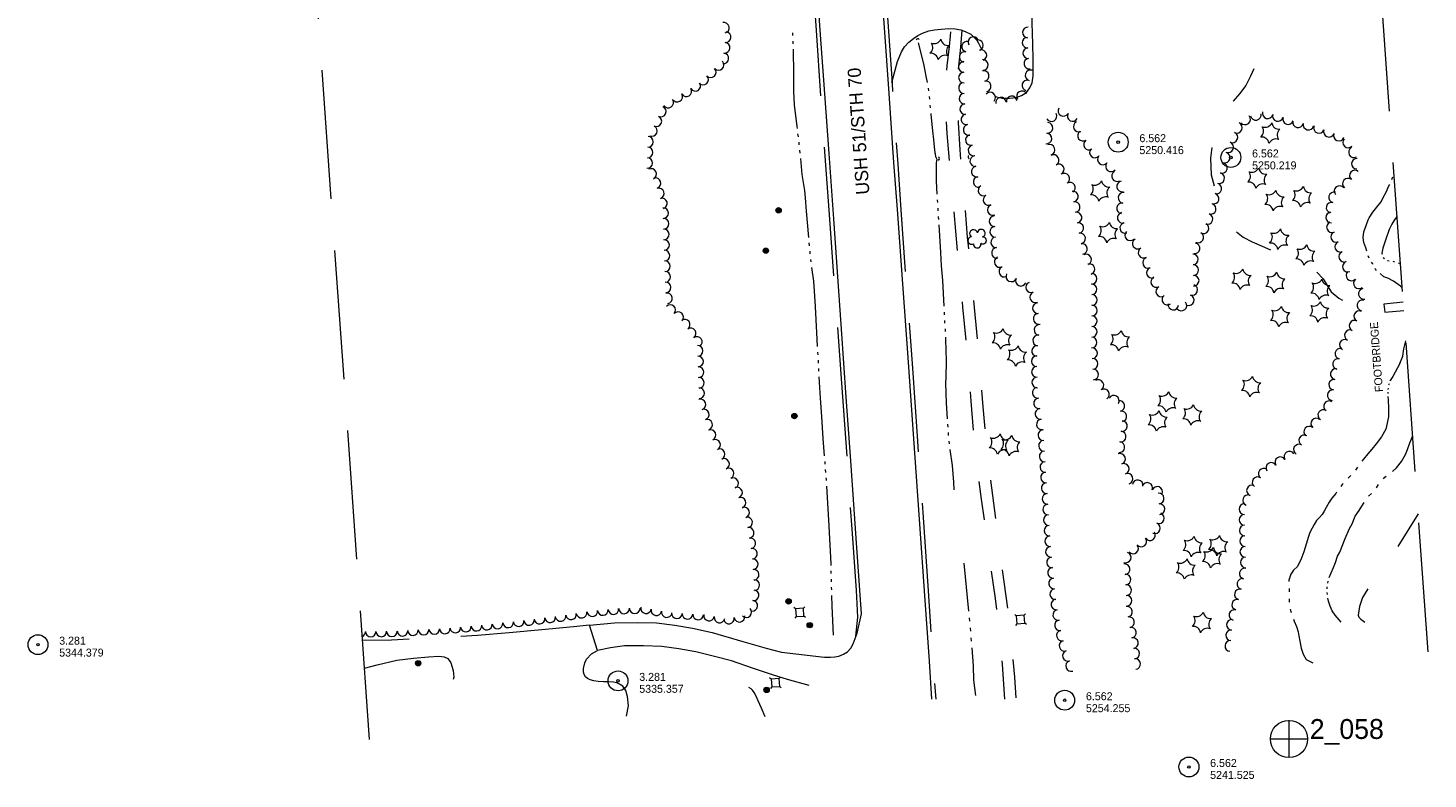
# Model space of a CAD drawing. Header units: feet. Extents: x 191031 to 193066, y 265422 to 266526.
# Tile 1 of 3: x 191071 to 192126, y 265422 to 265988. Entities that reach past the tile are written whole.
import ezdxf
from ezdxf.enums import TextEntityAlignment as Align

# ---------------------------------------------------------------- set-up
doc = ezdxf.new("R2010")
doc.units = ezdxf.units.FT
doc.header["$MEASUREMENT"] = 0
for name, pattern in [('DGN Style 3', [136.13208, 97.2372, -38.89488]), ('DGN Style 4', [155.676757, 77.78976, -38.89488, 0.097237, -38.89488]), ('DGN Style 5', [68.06604, 29.17116, -38.89488]), ('DGN Style 6', [184.945154, 0.097237, -38.89488, 68.06604, -38.89488, 0.097237, -38.89488])]:
    doc.linetypes.add(name, pattern=pattern)
for name, color, linetype, lineweight in [('E_DWY', 3, 'DGN Style 3', 0), ('E_LAND_Vegetation', 20, 'Continuous', 0), ('E_MAP_Limits', 20, 'DGN Style 3', 0), ('E_MAP_PassPoints', 43, 'Continuous', 0), ('E_MISCPROP', 43, 'Continuous', 0), ('E_MISCPROP_Railing', 43, 'Continuous', 0), ('E_PATH_Sidewalk', 3, 'DGN Style 5', 0), ('E_RDWY', 43, 'Continuous', 13), ('E_RDWY_Gravel', 43, 'DGN Style 3', 13), ('E_RDWY_Name', 231, 'Continuous', 0), ('E_UTL_AboveGroundPipe', 43, 'DGN Style 4', 0), ('E_WTR', 251, 'DGN Style 6', 0)]:
    doc.layers.add(name, color=color, linetype=linetype, lineweight=lineweight)
doc.styles.add('Style-IGR_FONT_0', font='IGR_FONT_0.shx')

# ---------------------------------------------------------------- blocks, each defined once
blk = doc.blocks.new('PP')
at = {"layer": 'E_MAP_PassPoints', "color": 43, "linetype": 'Continuous', "lineweight": 0}
for radius in [7.5, 0.96]:
    blk.add_circle((0, 0), radius, dxfattribs=at)
blk = doc.blocks.new('PP_1')
at = {"layer": 'E_MAP_PassPoints', "color": 43, "linetype": 'Continuous', "lineweight": 0}
for radius in [7.5, 0.96]:
    blk.add_circle((0, 0), radius, dxfattribs=at)
blk = doc.blocks.new('PP_5')
at = {"layer": 'E_MAP_PassPoints', "color": 43, "linetype": 'Continuous', "lineweight": 0}
for radius in [7.5, 0.96]:
    blk.add_circle((0, 0), radius, dxfattribs=at)
blk = doc.blocks.new('PP_6')
at = {"layer": 'E_MAP_PassPoints', "color": 43, "linetype": 'Continuous', "lineweight": 0}
for radius in [7.5, 0.96]:
    blk.add_circle((0, 0), radius, dxfattribs=at)
blk = doc.blocks.new('PHOTOC')
at = {"layer": 'E_MAP_Limits', "color": 3, "linetype": 'Continuous', "lineweight": 0}
for p, q in [((0.1, 14.1), (0.1, -13.8)), ((-13.8, 0), (14.1, 0))]:
    blk.add_line(p, q, dxfattribs=at)
blk.add_circle((0.2, 0), 14, dxfattribs=at)
blk = doc.blocks.new('POLE_2')
at = {"layer": 'E_MISCPROP', "color": 1, "linetype": 'Continuous', "lineweight": 0}
for radius in [2.02, 1.52, 1.01, 0.502]:
    blk.add_circle((0, 0), radius, dxfattribs=at)
blk = doc.blocks.new('POLE_3')
at = {"layer": 'E_MISCPROP', "color": 1, "linetype": 'Continuous', "lineweight": 0}
for radius in [2.02, 1.52, 1.01, 0.502]:
    blk.add_circle((0, 0), radius, dxfattribs=at)
blk = doc.blocks.new('PED')
at = {"layer": 'E_UTL_AboveGroundPipe', "color": 251, "linetype": 'Continuous', "lineweight": 13}
for p, q in [((-3.1, 2.9), (-4.2, 4)), ((2.9, 2.9), (3.9, 4)), ((-4.2, -4.2), (-3.1, -3.1)), ((3.9, -4.2), (2.9, -3.1))]:
    blk.add_line(p, q, dxfattribs=at)
at = {"layer": 'E_UTL_AboveGroundPipe', "color": 251, "linetype": 'Continuous', "lineweight": 13, "flags": 128}
blk.add_lwpolyline([(-3.1, -3.1), (2.9, -3.1), (2.9, 2.9), (-3.1, 2.9)], close=True, dxfattribs=at)
blk = doc.blocks.new('FOOT')
at = {"layer": 'E_MISCPROP_Railing', "color": 43, "linetype": 'Continuous', "lineweight": 0, "style": 'Style-IGR_FONT_0'}
blk.add_text('FOOTBRIDGE', height=6, rotation=359.9999, dxfattribs=at).set_placement((-0.2, 0), align=Align.MIDDLE_CENTER)
blk = doc.blocks.new('CULVRT_2')
at = {"layer": 'E_MISCPROP_Railing', "color": 43, "linetype": 'Continuous', "lineweight": 0}
blk.add_arc((1.4, 1), 1.7, 216.8796, 323.1192, dxfattribs=at)
blk = doc.blocks.new('CULVRT_3')
at = {"layer": 'E_MISCPROP_Railing', "color": 43, "linetype": 'Continuous', "lineweight": 0}
blk.add_arc((1.3, 1), 1.66, 216.879, 323.1186, dxfattribs=at)
blk = doc.blocks.new('CULVRT_4')
at = {"layer": 'E_MISCPROP_Railing', "color": 43, "linetype": 'Continuous', "lineweight": 0}
blk.add_arc((1.2, 0.9), 1.45, 216.8801, 323.1197, dxfattribs=at)
blk = doc.blocks.new('PINEL')
at = {"layer": 'E_LAND_Vegetation', "color": 94, "linetype": 'Continuous', "lineweight": 0}
for centre, start, end in [((-8.1, 7.3), 275.2113, 0.9762), ((-10.4, -3.4), 335.2113, 60.9762), ((2.3, 10.7), 215.2113, 300.9762), ((10.4, 3.4), 155.2113, 240.9762), ((-2.3, -10.7), 35.2113, 120.9762), ((8.1, -7.3), 95.2113, 180.9762)]:
    blk.add_arc(centre, 5.72, start, end, dxfattribs=at)
blk = doc.blocks.new('PINEL_1')
at = {"layer": 'E_LAND_Vegetation', "color": 94, "linetype": 'Continuous', "lineweight": 0}
for centre, start, end in [((-8.1, 7.3), 275.2113, 0.9762), ((-10.4, -3.4), 335.2113, 60.9762), ((2.3, 10.7), 215.2113, 300.9762), ((10.4, 3.4), 155.2113, 240.9762), ((-2.3, -10.7), 35.2113, 120.9762), ((8.1, -7.3), 95.2113, 180.9762)]:
    blk.add_arc(centre, 5.72, start, end, dxfattribs=at)
blk = doc.blocks.new('PINEL_2')
at = {"layer": 'E_LAND_Vegetation', "color": 94, "linetype": 'Continuous', "lineweight": 0}
for centre, start, end in [((-8.1, 7.3), 275.2113, 0.9762), ((-10.4, -3.4), 335.2113, 60.9762), ((2.3, 10.7), 215.2113, 300.9762), ((10.4, 3.4), 155.2113, 240.9762), ((-2.3, -10.7), 35.2113, 120.9762), ((8.1, -7.3), 95.2113, 180.9762)]:
    blk.add_arc(centre, 5.72, start, end, dxfattribs=at)
blk = doc.blocks.new('TREE')
at = {"layer": 'E_LAND_Vegetation', "color": 94, "linetype": 'Continuous', "lineweight": 0}
for centre, radius, start, end in [((-4.5, 0.2), 2.78, 78.0715, 279.0826), ((-1.5, 4.3), 2.78, 1.3945, 209.1675), ((3.6, 2.4), 2.97, 278.4236, 139.6575), ((-2, -4.2), 2.61, 140.7797, 358.7123), ((3.5, -3.4), 2.97, 196.0744, 79.0477)]:
    blk.add_arc(centre, radius, start, end, dxfattribs=at)

msp = doc.modelspace()

# ---------------------------------------------------------------- linework, layer by layer
at = {"layer": 'E_DWY', "color": 2, "linetype": 'DGN Style 3', "lineweight": 0, "flags": 128}
for points in [[(191722.5, 265946.8), (191726.6, 265962.6), (191729.8, 265969.8), (191732.1, 265973.6), (191735.3, 265977.1), (191738.7, 265979.9), (191742.1, 265982.1), (191745.5, 265983.8), (191750.4, 265985.6), (191754.7, 265986.3), (191759.6, 265986.9), (191765.5, 265987.3), (191770.1, 265987.2), (191774.4, 265986.3), (191777.7, 265985.2), (191782, 265983.1), (191786.5, 265978.6), (191787.8, 265976.3), (191789.4, 265972.9), (191790.9, 265967), (191791.3, 265963), (191792, 265955.7), (191792.6, 265948.7), (191793.4, 265944.3), (191795.4, 265940.1), (191797.6, 265937.7), (191801.3, 265935.8), (191805.7, 265934.8), (191811.1, 265934.8), (191816.1, 265935.4), (191820.1, 265936.8), (191823.8, 265939.2), (191826.4, 265942.7), (191828.1, 265946.5), (191828.9, 265951.8), (191828.9, 265958.2), (191828.9, 265964.4), (191828.6, 265975.5), (191828.2, 265991.7), (191828, 266004.1), (191827.5, 266012.3), (191827.1, 266017.4), (191826, 266021.7), (191824.2, 266025), (191822.1, 266027.5), (191819.1, 266029.1), (191815.2, 266030.2), (191811, 266030.6), (191806.1, 266030.4), (191802, 266029.3), (191798.6, 266027.7), (191795.5, 266024.8), (191793.1, 266021), (191791, 266017), (191789.6, 266014.3), (191787, 266011.5), (191784.3, 266008.9), (191780.6, 266006.9), (191776.5, 266005.3), (191771.4, 266004), (191765, 266002.9), (191759.1, 266002.5), (191752.2, 266002.3), (191748.1, 266002.3), (191743.9, 266002.9), (191739.2, 266004), (191733.8, 266006), (191729.4, 266008.3), (191725.8, 266010.9), (191721.6, 266015), (191717.3, 266022.4)], [(191494.5, 265537.6), (191482.6, 265536.4), (191458.8, 265534.1), (191434.2, 265531.8), (191410.1, 265530), (191386, 265528.4), (191345.5, 265526.5), (191323.6, 265526)], [(191325.1, 265505.3), (191334.6, 265507.9), (191349.4, 265511.3), (191362.1, 265512.8), (191373.4, 265513.8), (191381.2, 265514.3), (191385.1, 265513.8), (191387.8, 265512.5), (191390.1, 265509.4), (191391.8, 265503.5), (191392.3, 265498.4), (191391.8, 265496.8)], [(191522.6, 265469), (191523.9, 265476.8), (191523.3, 265483.8), (191521.9, 265488.5), (191519.8, 265491.8), (191517.3, 265493.3), (191515.3, 265494.1), (191512.6, 265494.7), (191509.1, 265494.9), (191505.2, 265494.9), (191501.1, 265495.1), (191497.8, 265495.6), (191495.2, 265496.4), (191493.1, 265497.6), (191491.7, 265498.8), (191490.7, 265500.4), (191490.1, 265502.3), (191490, 265505.1), (191491, 265509.2), (191492.3, 265512.1), (191496.1, 265516.1), (191500.6, 265518.7)]]:
    msp.add_lwpolyline(points, dxfattribs=at)
at = {"layer": 'E_LAND_Vegetation', "color": 94, "linetype": 'Continuous', "lineweight": 0}
for centre, radius, start, end in [((191595.9, 265987.9), 4, 282.3598, 102.3444), ((191597.2, 265980.8), 4, 263.7484, 83.7331), ((191783.9, 265977), 4.01, 27.2267, 207.2114), ((191787.3, 265974.8), 4.01, 289.2337, 109.2184), ((191824.7, 265976.7), 4.01, 93.4816, 273.4663), ((191824.9, 265984.4), 4.01, 86.2385, 266.2231), ((191595.5, 265964.9), 4, 263.7484, 83.7331), ((191596.4, 265972.8), 4, 263.7484, 83.7331), ((191777.4, 265965.9), 4.01, 76.8884, 256.8731), ((191779.2, 265973.7), 4.01, 76.8884, 256.8731), ((191789.9, 265967.2), 4.01, 289.2337, 109.2184), ((191825.2, 265968.7), 4.01, 93.4816, 273.4663), ((191591.9, 265959.9), 4, 223.5109, 43.4955), ((191776.7, 265958.4), 4.01, 90.4266, 270.4112), ((191790.9, 265959.9), 4.01, 273.4766, 93.4613), ((191826, 265960.9), 4.01, 98.5565, 278.5412), ((191580.2, 265948.9), 4, 223.5109, 43.4955), ((191586, 265954.4), 4, 223.5109, 43.4955), ((191776.8, 265950.4), 4.01, 90.4266, 270.4112), ((191791.6, 265951.6), 4.01, 281.61, 101.5946), ((191793.2, 265943.8), 4.01, 281.61, 101.5946), ((191824.6, 265944.4), 4.01, 73.0428, 253.0275), ((191827, 265952.1), 4.01, 73.0428, 253.0275), ((191560.7, 265936), 4, 210.7326, 30.7173), ((191567.6, 265940.1), 4, 210.7326, 30.7173), ((191574.4, 265944.2), 4, 210.7326, 30.7173), ((191776.8, 265942.5), 4.01, 93.4781, 273.4627), ((191777.3, 265934.5), 4.01, 93.4781, 273.4627), ((191796.5, 265935.3), 4.01, 319.941, 139.9257), ((191812.7, 265932.4), 4.01, 7.3775, 187.3622), ((191820.5, 265936.3), 4.01, 32.7341, 212.7188), ((191548.3, 265924.8), 4, 245.8797, 65.8644), ((191553.9, 265931.6), 4, 213.4104, 33.3951), ((191777.8, 265926.5), 4.01, 93.4781, 273.4627), ((191804.7, 265931.4), 4.01, 7.3775, 187.3622), ((191851.7, 265925.3), 4.01, 150.7426, 330.7273), ((191545, 265917.5), 4, 245.8797, 65.8644), ((191778.7, 265918.9), 4.01, 101.4841, 281.4687), ((191842.7, 265921.3), 4.01, 210.7793, 30.764), ((191839.7, 265912.5), 4.01, 264.1818, 84.1665), ((191858.7, 265921.4), 4.01, 150.7426, 330.7273), ((191863.3, 265913.4), 4.01, 113.3658, 293.3505), ((191982.4, 265912.6), 4.01, 245.5777, 65.5624), ((191988.6, 265918.9), 4.01, 219.3874, 39.372), ((191996.7, 265922.3), 4.01, 191.2458, 11.2305), ((192005.6, 265923.5), 4.01, 165.0438, 345.0285), ((192013.3, 265921.5), 4.01, 165.0438, 345.0285), ((192021.1, 265919.1), 4.01, 161.0994, 341.0841), ((192028.5, 265916.7), 4.01, 166.8894, 346.8741), ((192036.4, 265914.9), 4.01, 166.8894, 346.8741), ((191538.7, 265902), 4, 267.6872, 87.6718), ((191541.7, 265910.2), 4, 245.8797, 65.8644), ((191780.3, 265911), 4.01, 101.4841, 281.4687), ((191782, 265903.3), 4.01, 104.5171, 284.5017), ((191838.9, 265904.5), 4.01, 264.1818, 84.1665), ((191866.5, 265906.6), 4.01, 124.2812, 304.2659), ((191979.1, 265905.3), 4.01, 245.5777, 65.5624), ((192044.3, 265912.5), 4.01, 158.8006, 338.7853), ((192051.8, 265909.6), 4.01, 158.8006, 338.7853), ((192059.3, 265906.7), 4.01, 158.8006, 338.7853), ((191538.4, 265894), 4, 267.6872, 87.6718), ((191784, 265895.5), 4.01, 104.5171, 284.5017), ((191841.3, 265896), 4.01, 288.6345, 108.6192), ((191871, 265899.9), 4.01, 124.2812, 304.2659), ((191875.4, 265893.9), 4.01, 139.7206, 319.7053), ((191973.3, 265890), 4.01, 254.8273, 74.812), ((191975.9, 265897.9), 4.01, 247.5394, 67.5241), ((192066.3, 265901.5), 4.01, 136.7377, 316.7224), ((192070.7, 265894.1), 4.01, 118.2545, 298.2392), ((191538.1, 265886), 4, 267.6872, 87.6718), ((191785.3, 265887.4), 4.01, 97.4701, 277.4547), ((191786.4, 265879.6), 4.01, 100.4311, 280.4158), ((191844.3, 265888.2), 4.01, 299.0392, 119.0239), ((191848.2, 265881.2), 4.01, 299.0392, 119.0239), ((191881.5, 265888.7), 4.01, 139.7206, 319.7053), ((191887.6, 265883.5), 4.01, 139.7206, 319.7053), ((191971.2, 265882.3), 4.01, 254.8273, 74.812), ((192072.9, 265885.5), 4.01, 87.47, 267.4547), ((191541.1, 265877.7), 4, 296.8333, 116.818), ((191544.4, 265870.8), 4, 287.3282, 107.3129), ((191787.9, 265871.7), 4.01, 100.4311, 280.4158), ((191852.3, 265874.2), 4.01, 302.33, 122.3147), ((191892.2, 265876.1), 4.01, 119.5533, 299.538), ((191969.1, 265874.6), 4.01, 254.8273, 74.812), ((192066.1, 265870.4), 4.01, 49.419, 229.4037), ((192071.3, 265876.5), 4.01, 49.419, 229.4037), ((191546.8, 265863.1), 4, 287.3282, 107.3129), ((191791.5, 265865.3), 4.01, 118.7305, 298.7151), ((191856.6, 265867.4), 4.01, 302.33, 122.3147), ((191858.9, 265860.7), 4.01, 279.7656, 99.7503), ((191896, 265868.3), 4.01, 99.1882, 279.1729), ((191897, 265859.8), 4.01, 82.1692, 262.1539), ((191964.9, 265859.1), 4.01, 254.5568, 74.5415), ((191967, 265866.8), 4.01, 255.0453, 75.03), ((192055.7, 265860.1), 4.01, 76.1973, 256.182), ((192059.8, 265864.8), 4.01, 38.3528, 218.3374), ((191549.2, 265855.5), 4, 287.3282, 107.3129), ((191550.1, 265848.2), 4, 271.647, 91.6316), ((191795.3, 265858.2), 4.01, 118.7305, 298.7151), ((191798.5, 265850.6), 4.01, 112.4053, 292.39), ((191860.2, 265852.8), 4.01, 279.7656, 99.7503), ((191895.9, 265851.8), 4.01, 82.1692, 262.1539), ((191962.7, 265851.4), 4.01, 252.6697, 72.6543), ((192053.8, 265852.3), 4.01, 76.1973, 256.182), ((191550.4, 265840.2), 4, 271.647, 91.6316), ((191799.8, 265842.1), 4.01, 93.4803, 273.465), ((191861.6, 265844.9), 4.01, 279.7656, 99.7503), ((191896.5, 265844.7), 4.01, 103.6055, 283.5902), ((191960.3, 265843.8), 4.01, 252.6697, 72.6544), ((192053.5, 265844.9), 4.01, 92.2349, 272.2196), ((192054.1, 265837.7), 4.01, 112.7281, 292.7128), ((191550.6, 265832.2), 4, 271.647, 91.6316), ((191800.3, 265834.2), 4.01, 95.0453, 275.03), ((191862.9, 265837), 4.01, 279.7656, 99.7503), ((191864.3, 265829.1), 4.01, 279.8207, 99.8054), ((191898.3, 265837), 4.01, 103.6055, 283.5902), ((191902.1, 265831.5), 4.01, 134.7842, 314.7688), ((191953.4, 265829.9), 4.01, 240.6232, 60.6079), ((191957.3, 265836.8), 4.01, 240.6232, 60.6079), ((192057.2, 265830.3), 4.01, 112.7281, 292.7128), ((191550.8, 265824.2), 4, 271.647, 91.6316), ((191551.1, 265816.2), 4, 271.9695, 91.9542), ((191801, 265826.2), 4.01, 95.0453, 275.03), ((191801.7, 265818.2), 4.01, 95.0453, 275.03), ((191865.7, 265821.2), 4.01, 279.8207, 99.8054), ((191907.8, 265825.3), 4.01, 121.9781, 301.9628), ((191912.1, 265818.4), 4.01, 121.9781, 301.9628), ((191950.6, 265821.7), 4.01, 260.3838, 80.3685), ((192060.3, 265822.9), 4.01, 112.7281, 292.7128), ((191551.4, 265808.2), 4, 271.8166, 91.8013), ((191803.7, 265811.4), 4.01, 115.6835, 295.6681), ((191868.9, 265813.2), 4.01, 296.9698, 116.9545), ((191871.4, 265806), 4.01, 288.499, 108.4836), ((191915.5, 265810.8), 4.01, 111.6288, 291.6135), ((191949.3, 265813.4), 4.01, 271.953, 91.9377), ((192063.3, 265815.4), 4.01, 111.5102, 291.4948), ((192066.1, 265807.9), 4.01, 109.8671, 289.8518), ((191551.6, 265800.2), 4, 271.8166, 91.8013), ((191807.2, 265804.1), 4.01, 115.6835, 295.6681), ((191812.5, 265800.6), 4.01, 153.499, 333.4836), ((191819.7, 265797.3), 4.01, 156.3567, 336.3414), ((191872.9, 265798.8), 4.01, 271.275, 91.2596), ((191918.4, 265803.3), 4.01, 111.6288, 291.6135), ((191921.7, 265796.3), 4.01, 117.5548, 297.5395), ((191949.6, 265805.3), 4.01, 271.953, 91.9377), ((191949.9, 265797.3), 4.01, 271.953, 91.9377), ((192068.8, 265801.3), 4.01, 133.038, 313.0227), ((191551.9, 265792.2), 4, 271.8166, 91.8013), ((191827.4, 265792.3), 4.01, 112.6569, 292.6416), ((191830.5, 265784.9), 4.01, 112.6569, 292.6416), ((191873, 265790.8), 4.01, 271.275, 91.2596), ((191925.4, 265789.2), 4.01, 117.5548, 297.5395), ((191948.8, 265790.3), 4.01, 250.9552, 70.9399), ((192074.4, 265795.3), 4.01, 129.7366, 309.7212), ((192078.1, 265787.4), 4.01, 101.2449, 281.2296), ((191553, 265784), 4, 280.7556, 100.7403), ((191555.5, 265775.2), 4, 317.6244, 137.6091), ((191832.5, 265776.6), 4.01, 94.2631, 274.2478), ((191873.2, 265782.8), 4.01, 271.275, 91.2596), ((191873.2, 265774.8), 4.01, 269.4646, 89.4493), ((191930, 265783), 4.01, 127.5261, 307.5108), ((191934.6, 265779.3), 4.01, 172.1709, 352.1555), ((191940.7, 265778.6), 4.01, 218.6126, 38.5973), ((191946.2, 265782.7), 4.01, 250.9552, 70.9399), ((192077.1, 265778.7), 4.01, 77.1637, 257.1484), ((191561.4, 265769.8), 4, 317.6244, 137.6091), ((191566.4, 265764.2), 4, 304.695, 124.6797), ((191833.1, 265768.6), 4.01, 94.2631, 274.2478), ((191873.1, 265766.8), 4.01, 269.4646, 89.4493), ((192071.1, 265763.4), 4.01, 63.9404, 243.9251), ((192074.7, 265770.6), 4.01, 63.9404, 243.9251), ((191570.9, 265757.6), 4, 304.695, 124.6797), ((191833.7, 265760.2), 4.01, 83.3248, 263.3095), ((191873.1, 265758.8), 4.01, 269.4646, 89.4493), ((192067.6, 265756.2), 4.01, 63.9404, 243.9251), ((191575.5, 265751.1), 4, 304.695, 124.6797), ((191576.1, 265744.4), 4, 272.2602, 92.2448), ((191831.8, 265744.3), 4.01, 83.3248, 263.3095), ((191832.7, 265752.3), 4.01, 83.3248, 263.3095), ((191873, 265750.7), 4.01, 269.4646, 89.4493), ((191873.3, 265742.6), 4.01, 272.8344, 92.819), ((192060.5, 265742.3), 4.01, 76.7795, 256.7642), ((192063.8, 265749), 4.01, 62.1464, 242.1311), ((191576.4, 265736.4), 4, 272.2602, 92.2448), ((191831.7, 265736.6), 4.01, 91.316, 271.3007), ((191873.7, 265734.6), 4.01, 272.8344, 92.819), ((192058.7, 265734.5), 4.01, 76.7795, 256.7642), ((191576.7, 265728.4), 4, 272.2602, 92.2448), ((191831.8, 265728.6), 4.01, 91.316, 271.3007), ((191874.1, 265726.6), 4.01, 272.8344, 92.819), ((192056.9, 265726.9), 4.01, 82.0207, 262.0054), ((191577, 265720.4), 4, 271.7931, 91.7778), ((191577.2, 265712.5), 4, 271.7931, 91.7778), ((191832, 265720.6), 4.01, 91.316, 271.3007), ((191832.3, 265712.8), 4.01, 97.7674, 277.7521), ((191878.1, 265718.6), 4.01, 301.3742, 121.3589), ((191882.3, 265711.7), 4.01, 301.3742, 121.3589), ((192054.7, 265711), 4.01, 82.0207, 262.0054), ((192055.8, 265718.9), 4.01, 82.0207, 262.0054), ((191578.3, 265704), 4, 287.6691, 107.6538), ((191833.4, 265704.9), 4.01, 97.7674, 277.7521), ((191889.7, 265706.8), 4.01, 329.7906, 149.7753), ((191893.9, 265702.9), 4.01, 280.733, 100.7177), ((192051.8, 265702.7), 4.01, 57.6437, 237.6283), ((191580.7, 265696.4), 4, 287.6691, 107.6538), ((191834.4, 265696.9), 4.01, 97.7674, 277.7521), ((191895.4, 265695), 4.01, 280.733, 100.7177), ((192042.2, 265689.6), 4.01, 49.1663, 229.151), ((192047.5, 265696), 4.01, 57.6437, 237.6283), ((191583.2, 265688.8), 4, 287.6691, 107.6538), ((191585.9, 265681), 4, 294.848, 114.8327), ((191835.5, 265689), 4.01, 97.7674, 277.7521), ((191836.6, 265680.9), 4.01, 93.4782, 273.4629), ((191894.9, 265679.8), 4.01, 263.397, 83.3817), ((191895.8, 265687.7), 4.01, 263.397, 83.3817), ((192036.9, 265683.5), 4.01, 49.1663, 229.151), ((191589.3, 265673.7), 4, 294.848, 114.8327), ((191837.1, 265672.9), 4.01, 93.4782, 273.4629), ((191893.9, 265671.8), 4.01, 263.397, 83.3817), ((192029.2, 265670), 4.01, 60.5728, 240.5575), ((192033.2, 265676.9), 4.01, 60.5728, 240.5575), ((191592.7, 265666.5), 4, 294.848, 114.8327), ((191596, 265659.2), 4, 294.848, 114.8327), ((191837.6, 265664.9), 4.01, 93.4782, 273.4629), ((191894.4, 265663), 4.01, 290.3172, 110.3019), ((192015.2, 265660.5), 4.01, 32.5321, 212.5168), ((192022, 265664.7), 4.01, 31.4304, 211.4151), ((191599.4, 265652), 4, 295.1354, 115.1201), ((191838.1, 265656.9), 4.01, 93.4782, 273.4629), ((191838.6, 265648.9), 4.01, 93.8767, 273.8614), ((191897.2, 265655.5), 4.01, 290.3172, 110.3019), ((191900, 265648), 4.01, 290.3172, 110.3019), ((192002.7, 265651.9), 4.01, 53.7917, 233.7764), ((192008.4, 265656.2), 4.01, 32.5321, 212.5168), ((191602.8, 265644.7), 4, 295.1354, 115.1201), ((191605.8, 265637.6), 4, 289.4234, 109.4081), ((191839.1, 265640.9), 4.01, 93.8767, 273.8614), ((191907.7, 265643.1), 4.01, 350.2344, 170.2191), ((191914.9, 265641.1), 4.01, 337.9189, 157.9036), ((191922.4, 265638.1), 4.01, 337.9189, 157.9036), ((191993.8, 265639.2), 4.01, 68.5144, 248.4991), ((191998, 265645.4), 4.01, 53.7917, 233.7764), ((191608.5, 265630), 4, 289.4234, 109.4081), ((191839.7, 265632.9), 4.01, 93.8767, 273.8614), ((191923.5, 265633.2), 4.01, 274.2868, 94.2715), ((191990.9, 265631.8), 4.01, 68.5144, 248.4991), ((191611.1, 265622.5), 4, 289.4234, 109.4081), ((191840.2, 265624.9), 4.01, 93.8767, 273.8614), ((191840.8, 265616.9), 4.01, 93.8767, 273.8614), ((191923.7, 265618.3), 4.01, 248.274, 68.2586), ((191924.1, 265625.2), 4.01, 274.2868, 94.2715), ((191988.1, 265625.1), 4.01, 90.3578, 270.3425), ((191988.2, 265617.1), 4.01, 90.3578, 270.3425), ((191613.4, 265615.2), 4, 278.6727, 98.6574), ((191614.6, 265607.3), 4, 278.6727, 98.6574), ((191841.3, 265608.9), 4.01, 93.4773, 273.462), ((191920.7, 265610.8), 4.01, 248.274, 68.2586), ((191988.3, 265609.1), 4.01, 92.3072, 272.2919), ((191615.8, 265599.4), 4, 278.6727, 98.6574), ((191841.7, 265600.9), 4.01, 93.4773, 273.462), ((191910.4, 265600.7), 4.01, 220.1133, 40.098), ((191917, 265605.5), 4.01, 215.6334, 35.618), ((191988.6, 265601.1), 4.01, 92.3072, 272.2919), ((191617, 265591.5), 4, 278.6727, 98.6574), ((191842.3, 265593), 4.01, 95.8647, 275.8494), ((191843.1, 265585), 4.01, 95.8647, 275.8494), ((191898.7, 265588.7), 4.01, 249.0296, 69.0143), ((191904.3, 265595.5), 4.01, 220.1133, 40.098), ((191988.8, 265593), 4.01, 91.5698, 271.5545), ((191989.1, 265585), 4.01, 91.5698, 271.5545), ((191617.7, 265583.7), 4, 274.1074, 94.0921), ((191618.3, 265575.7), 4, 274.1074, 94.0921), ((191843.9, 265577.1), 4.01, 95.8647, 275.8494), ((191897.8, 265579.9), 4.01, 277.5657, 97.5504), ((191988.4, 265576.6), 4.01, 77.3665, 257.3512), ((191618.8, 265567.8), 4, 274.1074, 94.0921), ((191844.7, 265569.1), 4.01, 95.8647, 275.8494), ((191898.5, 265572.1), 4.01, 273.4794, 93.4641), ((191899, 265564.1), 4.01, 272.5211, 92.5058), ((191986.6, 265568.8), 4.01, 77.3665, 257.3512), ((191618.3, 265560.2), 4, 262.7961, 82.7807), ((191845.5, 265561.1), 4.01, 95.8647, 275.8494), ((191846.4, 265553.3), 4.01, 99.5228, 279.5075), ((191899.3, 265556.1), 4.01, 272.5211, 92.5058), ((191982.7, 265553.1), 4.01, 75.9523, 255.937), ((191984.7, 265560.9), 4.01, 75.9523, 255.937), ((191480.7, 265545.9), 4, 189.2597, 9.2444), ((191488.6, 265547.1), 4, 189.2597, 9.2444), ((191496.7, 265548.3), 4, 185.6266, 5.6113), ((191504.6, 265549.1), 4, 185.6266, 5.6113), ((191512.6, 265549.8), 4, 185.6266, 5.6113), ((191520.7, 265550.3), 4, 181.1866, 1.1713), ((191528.7, 265550.4), 4, 181.1866, 1.1713), ((191537.2, 265550.5), 4, 169.0351, 349.0198), ((191545, 265549), 4, 169.0351, 349.0198), ((191552.9, 265547.5), 4, 169.0351, 349.0198), ((191560.5, 265546.7), 4, 176.2839, 356.2686), ((191568.5, 265546.2), 4, 176.2839, 356.2686), ((191576.5, 265545.7), 4, 176.2839, 356.2686), ((191612.8, 265547.5), 4, 225.749, 45.7337), ((191617.3, 265552.3), 4, 262.7961, 82.7807), ((191847.8, 265545.4), 4.01, 99.5228, 279.5075), ((191899.7, 265547.8), 4.01, 280.3911, 100.3758), ((191980.6, 265545.3), 4.01, 74.7006, 254.6853), ((191385.6, 265535.2), 4, 183.0717, 3.0564), ((191393.5, 265535.9), 4, 185.2676, 5.2523), ((191401.5, 265536.6), 4, 185.2676, 5.2523), ((191409.4, 265537.3), 4, 185.2676, 5.2523), ((191417.3, 265538.1), 4, 186.0353, 6.02), ((191425.3, 265539), 4, 186.0353, 6.02), ((191433.3, 265539.8), 4, 186.0353, 6.02), ((191441.2, 265540.7), 4, 186.0353, 6.02), ((191449.1, 265541.6), 4, 187.1184, 7.1031), ((191457, 265542.6), 4, 187.1184, 7.1031), ((191465, 265543.6), 4, 187.1184, 7.1031), ((191472.8, 265544.6), 4, 189.2597, 9.2444), ((191584.7, 265544.9), 4, 168.9456, 348.9302), ((191592.6, 265543.4), 4, 168.9456, 348.9302), ((191599.7, 265542.7), 4, 189.4254, 9.41), ((191607.6, 265544), 4, 189.4254, 9.41), ((191849.1, 265537.5), 4.01, 99.5228, 279.5075), ((191901.2, 265539.9), 4.01, 280.3911, 100.3758), ((191902.6, 265532), 4.01, 280.3911, 100.3758), ((191978.6, 265538), 4.01, 86.0821, 266.0668), ((191321.8, 265532.7), 4, 294.3593, 1.0443), ((191329.7, 265532.9), 4, 181.0596, 1.0443), ((191337.7, 265533), 4, 181.0596, 1.0443), ((191345.7, 265533.1), 4, 181.0596, 1.0443), ((191353.7, 265533.5), 4, 183.0717, 3.0564), ((191361.6, 265533.9), 4, 183.0717, 3.0564), ((191369.6, 265534.3), 4, 183.0717, 3.0564), ((191377.6, 265534.8), 4, 183.0717, 3.0564), ((191850.6, 265529.8), 4.01, 104.7875, 284.7721), ((191852.6, 265522.1), 4.01, 104.7875, 284.7721), ((191904.1, 265524.1), 4.01, 280.3911, 100.3758), ((191977.5, 265522), 4.01, 86.0821, 266.0668), ((191978.1, 265530), 4.01, 86.0821, 266.0668), ((191855, 265514.6), 4.01, 108.3444, 288.3291), ((191905.1, 265516.3), 4.01, 275.624, 95.6087), ((191857.5, 265506.9), 4.01, 108.3444, 288.3291), ((191905.8, 265508.4), 4.01, 275.624, 95.6087)]:
    msp.add_arc(centre, radius, start, end, dxfattribs=at)
at = {"layer": 'E_MAP_Limits', "color": 3, "linetype": 'DGN Style 3', "lineweight": 0, "flags": 128}
for points in [[(192126.5, 265517.7), (192058.7, 266470.9)], [(191328.9, 265451.6), (191260.7, 266414.1)]]:
    msp.add_lwpolyline(points, dxfattribs=at)
at = {"layer": 'E_MISCPROP_Railing', "color": 43, "linetype": 'Continuous', "lineweight": 13, "flags": 128}
for points in [[(192107.7, 265781), (192093.3, 265779.6), (192093.9, 265773.6), (192108.2, 265774.9)], [(191627.1, 265468.6), (191624.3, 265475.2), (191621.8, 265480.7), (191620.2, 265484.1), (191618.8, 265486.9), (191617.5, 265488.6), (191616.4, 265489.8), (191614.8, 265490.8)]]:
    msp.add_lwpolyline(points, dxfattribs=at)
at = {"layer": 'E_PATH_Sidewalk', "color": 2, "linetype": 'DGN Style 5', "lineweight": 0, "flags": 128}
for points in [[(192023.4, 266088.9), (192019.1, 266071.6), (192015.5, 266059.6), (192011.6, 266049.4), (192008.5, 266042.2), (192004.6, 266032.4), (192002, 266024.5), (192000.6, 266019), (191999.7, 266013.3), (191999.3, 266008.8), (191999.2, 266002.1), (191999, 265995.4), (191999.2, 265987.9), (191999.1, 265980), (191998.5, 265972.2), (191997.1, 265964.3), (191995.5, 265957.4), (191992.8, 265951.4), (191989.2, 265944.3), (191984.5, 265938.2), (191979.7, 265932.6), (191975.5, 265927.4), (191972.1, 265921.5), (191969.1, 265915), (191965.9, 265907.1), (191964, 265899.9), (191962.5, 265889.7), (191963, 265877), (191965.7, 265867.5), (191971.8, 265851.1), (191976.9, 265841.4), (191981.5, 265834.6), (191987.2, 265830.1), (191994, 265826.5), (192001.6, 265823.2), (192009.1, 265820.1), (192016.9, 265817.4), (192027.4, 265813.1), (192035.3, 265809.2), (192042.6, 265803.8), (192047.4, 265798.7), (192050.4, 265793.7), (192053.6, 265788.9), (192059.3, 265784.2), (192065.5, 265780.7), (192072.5, 265778.2), (192079.7, 265776.6), (192083.1, 265776), (192089.5, 265776.1), (192093.6, 265776.5)], [(191807.6, 265481.8), (191805.9, 265508.4), (191803.3, 265533.9), (191800.5, 265557.7), (191795.3, 265594.8), (191790.1, 265632.7), (191786.4, 265659.7), (191784.2, 265681.5), (191782.2, 265706.4), (191779.8, 265736.7), (191776, 265777.3), (191772.4, 265814.9), (191769.2, 265850.8), (191766.2, 265885.2), (191764.2, 265908.3), (191762.9, 265927), (191763, 265942.9), (191764.2, 265959.3), (191766, 265973.9), (191766.6, 265981.9), (191767, 265987.3)], [(191775.3, 265986), (191774.2, 265973.2), (191772.7, 265958.9), (191771.6, 265945.3), (191771.7, 265931.5), (191772.4, 265916.6), (191773.7, 265895.9), (191776.2, 265866.8), (191779.3, 265830.2), (191783.2, 265791.4), (191787.3, 265746.1), (191790.9, 265702.3), (191794.6, 265663), (191799, 265629.6), (191804.8, 265584.5), (191810, 265547.8), (191813.1, 265519), (191814.9, 265498.4), (191815.8, 265482.5)], [(192119.1, 265621.6), (192100, 265591.1), (192088.6, 265573.8), (192081.1, 265565), (192077.1, 265558.5), (192074.9, 265551.7), (192073.8, 265545.3), (192074.3, 265543.7), (192075.9, 265542.1), (192088.7, 265533.2), (192098.6, 265524.2), (192102.7, 265518.7), (192105.5, 265513.4)]]:
    msp.add_lwpolyline(points, dxfattribs=at)
at = {"layer": 'E_RDWY', "color": 30, "linetype": 'Continuous', "lineweight": 13, "flags": 128}
for points in [[(191684.1, 266443.8), (191687.9, 266391.7), (191691.6, 266338.4), (191695.8, 266279.7), (191699.5, 266228.6), (191702.8, 266181.5), (191706.3, 266133.7), (191710.4, 266074.4), (191712.9, 266040.2), (191716.6, 265988.1), (191720.1, 265938.3), (191723.8, 265886.5), (191726.5, 265851), (191730.5, 265794.9), (191734.4, 265739.4), (191738.2, 265685.5), (191740.2, 265656.7), (191743.5, 265610.4), (191746.8, 265563.6), (191750.5, 265510.6), (191752.4, 265481.8)], [(191660.1, 265492.1), (191643.8, 265496.7), (191632.5, 265500.3), (191617.5, 265505.3), (191601.6, 265510.7), (191588.7, 265514.1), (191574.7, 265517.5), (191561.9, 265519.9), (191549, 265521.5), (191535.3, 265522.2), (191521, 265522), (191510.5, 265520.7), (191500.6, 265518.7), (191494.5, 265537.6), (191513.4, 265539.4), (191531.1, 265539.8), (191545.1, 265539.4), (191558.8, 265537.7), (191572.2, 265535.3), (191587, 265532.1), (191610.2, 265525.4), (191627.7, 265520.3), (191639.4, 265517.4), (191660.8, 265514.7), (191667.2, 265514.1), (191671.7, 265513.5), (191676.1, 265513.6), (191679.6, 265513.7), (191682.6, 265514.3), (191686.1, 265515.7), (191689, 265517.5), (191691.5, 265520.3), (191693.2, 265523.7), (191694.8, 265527.7), (191696.3, 265531.7), (191699.6, 265546.1), (191695.6, 265603.3), (191691.6, 265661.5), (191688.1, 265709.6), (191684.6, 265760.8), (191681.5, 265804), (191678.7, 265844), (191675.1, 265893.1), (191671.9, 265938.2), (191668.5, 265986.2), (191665, 266037.2)]]:
    msp.add_lwpolyline(points, dxfattribs=at)
at = {"layer": 'E_RDWY_Gravel', "color": 30, "linetype": 'DGN Style 3', "lineweight": 13, "flags": 128}
for points in [[(191687.2, 266444.3), (191692.7, 266366), (191699.1, 266278.2), (191704.1, 266206.6), (191709.2, 266136), (191714.2, 266066.5), (191718.2, 266010.2), (191722.6, 265946.1), (191726.9, 265885.1), (191729.1, 265850.7), (191733.5, 265791.5), (191737.9, 265731.5), (191741.5, 265680.1), (191745.8, 265622.5), (191749.7, 265563.5), (191753.4, 265510.2), (191755.5, 265481.9)], [(191695.4, 265529.3), (191696.7, 265543.8), (191695.7, 265563.8), (191692.7, 265606.8), (191688.9, 265661.8), (191684.7, 265720.1), (191681.2, 265768.3), (191675.7, 265843.6), (191670.5, 265915.8), (191665.6, 265985.8), (191662, 266037.2), (191657.6, 266099.4), (191653.6, 266154.2), (191651.1, 266192.1), (191646.5, 266252.8), (191643.3, 266300.9), (191638.2, 266368.1), (191633, 266442.3)]]:
    msp.add_lwpolyline(points, dxfattribs=at)
at = {"layer": 'E_WTR', "color": 150, "linetype": 'Continuous', "lineweight": 0, "flags": 128}
for points in [[(191647.9, 265982), (191647.8, 265984.1)], [(191648.1, 265975.8), (191648.1, 265977.9)], [(191648.5, 265941.8), (191648.7, 265952.9), (191648.3, 265971.5), (191648.3, 265971.7)], [(191742.3, 265976.5), (191744.3, 265968.9), (191746.6, 265959.5), (191748, 265951.4), (191749.1, 265946.6)], [(191651.3, 265912), (191651.1, 265913.6), (191649.1, 265929.9), (191648.5, 265940.2), (191648.5, 265941.8)], [(191749.8, 265942.4), (191750, 265940.3)], [(191750.5, 265936.1), (191750.7, 265934)], [(191751.1, 265929.7), (191751.3, 265927.6)], [(191751.7, 265923.4), (191751.8, 265922.6), (191753.2, 265910.2), (191753.9, 265903.7), (191754.4, 265898.1), (191754.8, 265893.6), (191755, 265892.9)], [(191652, 265905.8), (191651.7, 265907.9)], [(191652.7, 265899.7), (191652.5, 265901.7)], [(191653.4, 265893.5), (191653.2, 265895.6)], [(191657.3, 265859.7), (191656.8, 265865.2), (191654.9, 265877.4), (191653.8, 265889.4)], [(191755, 265892.9), (191755.4, 265890.9), (191756.4, 265888.9), (191755.9, 265886.2), (191755.8, 265879), (191755.9, 265872.2), (191756.4, 265862.6)], [(192099.2, 265873.6), (192099.5, 265874.4), (192100, 265875.5)], [(192082.2, 265844.6), (192084.8, 265849), (192087.8, 265852.8), (192091.2, 265856.7), (192092.8, 265860), (192094.9, 265864), (192097, 265868.7), (192097.6, 265869.9)], [(191659.9, 265829.9), (191658.2, 265849.7), (191657.3, 265859.7)], [(191756.7, 265858.3), (191756.8, 265856.2)], [(191757.1, 265852), (191757.2, 265849.9)], [(191757.4, 265845.6), (191757.6, 265843.5)], [(192080.3, 265819.5), (192079.5, 265822.1), (192078.2, 265826), (192077.6, 265829.9), (192078, 265834.1), (192079.9, 265839), (192081.4, 265843.2), (192082.2, 265844.6)], [(192103.1, 265845.8), (192100.8, 265842.3), (192099.3, 265840), (192097.2, 265836)], [(191757.8, 265839.3), (191759, 265818.6), (191759.7, 265808.6)], [(192097.2, 265836), (192094.5, 265827.8), (192092.4, 265821.7), (192091.6, 265818), (192091.8, 265817.4)], [(191660.4, 265823.7), (191660.2, 265825.8)], [(191660.9, 265817.5), (191660.8, 265819.6)], [(191661.6, 265811.4), (191661.4, 265813.4)], [(192082.1, 265814.4), (192081.4, 265816.1)], [(192084.9, 265809.7), (192084.8, 265809.9), (192083.9, 265811.3)], [(192092.7, 265814.8), (192092.7, 265814.7), (192093.7, 265814)], [(192096, 265812.6), (192096.1, 265812.6), (192097.3, 265812.3)], [(192100, 265811.9), (192101.3, 265811.6)], [(192103.9, 265810.8), (192105.7, 265810.2)], [(191664.8, 265777.5), (191664.8, 265778), (191663.6, 265797), (191662.2, 265807.3)], [(191759.7, 265808.6), (191760.5, 265797.5), (191761.5, 265778)], [(192087.7, 265805.1), (192087, 265805.9), (192086.6, 265806.6)], [(192107, 265792), (192105.7, 265793.1), (192100.4, 265797), (192096.1, 265799.1), (192093.1, 265800.2), (192090.3, 265802.6)], [(191666.5, 265747.6), (191665.8, 265758.2), (191664.8, 265777.5)], [(191761.8, 265773.7), (191761.9, 265771.6)], [(191762.1, 265767.4), (191762.2, 265765.3)], [(191762.5, 265761.1), (191762.6, 265758.9)], [(191762.8, 265754.7), (191762.9, 265752.9), (191763.5, 265736.8), (191763.1, 265724)], [(192105.3, 265735), (192107.5, 265740.3), (192108.3, 265745.9), (192109.4, 265750.9), (192109.8, 265752)], [(191666.9, 265741.4), (191666.7, 265743.5)], [(191667.2, 265735.2), (191667.1, 265737.3)], [(191667.5, 265729), (191667.4, 265731.1)], [(192105.3, 265735), (192099.9, 265725.1), (192097.9, 265722), (192097.7, 265721.5)], [(191669.7, 265695), (191668.8, 265708.8), (191668, 265720.9), (191667.7, 265724.9)], [(191763.1, 265724), (191762.9, 265720.2), (191763.3, 265704.9), (191764.1, 265693.3)], [(192096.4, 265716.4), (192096.3, 265715.4)], [(192097.1, 265719.5), (192096.8, 265718.5)], [(192096.2, 265713.2), (192096.2, 265712.4), (192096.2, 265712.2)], [(192096.3, 265710.1), (192096.5, 265707.4), (192096.8, 265701), (192096.6, 265694.7)], [(191671.8, 265665.2), (191670.8, 265678.3), (191669.7, 265695)], [(192096.6, 265694.7), (192094.7, 265685.5), (192091.4, 265679.6), (192087.5, 265674.4), (192084.1, 265670.4), (192081, 265666.8), (192077.8, 265662.9), (192076.6, 265661.2)], [(191764.4, 265689.1), (191764.6, 265687)], [(191764.9, 265682.8), (191765, 265680.6)], [(191765.3, 265676.4), (191765.6, 265674.3)], [(192099.6, 265653.4), (192102.7, 265656.3), (192106.5, 265661), (192109.6, 265666.4), (192111.1, 265670), (192112.8, 265675), (192114.8, 265679.9), (192114.9, 265680.2)], [(191766.2, 265670.1), (191767.8, 265658.1), (191769, 265645.4), (191769.2, 265639.6)], [(191672.2, 265659), (191672.1, 265661.1)], [(191672.7, 265652.8), (191672.5, 265654.9)], [(192073.4, 265656.8), (192071.8, 265654.5)], [(191673.1, 265646.6), (191673.1, 265647.7), (191673, 265648.7)], [(191675.3, 265612.6), (191673.4, 265642.5)], [(192062.6, 265644.4), (192061.9, 265643.6), (192060.8, 265642.3)], [(192068.2, 265650.4), (192067.6, 265649.8), (192066.3, 265648.4)], [(192087.6, 265641.2), (192089.2, 265643.6)], [(192092.9, 265648), (192094, 265649.2), (192095, 265650)], [(192057.6, 265637.9), (192057.1, 265637), (192054.1, 265633.4), (192052, 265630.4), (192049.7, 265626.4), (192048.3, 265623.6), (192046.8, 265621.1), (192044.7, 265618.9), (192042.5, 265616.5), (192040.6, 265613.5), (192039.1, 265610.7), (192037.3, 265607.5), (192036.4, 265604.6)], [(192060, 265592.8), (192064.1, 265602.9), (192067.3, 265610.5), (192069.2, 265614), (192071.7, 265619.8), (192074.6, 265624.1), (192077.9, 265629.3), (192078.4, 265630.2)], [(192081.7, 265634.9), (192081.7, 265635), (192083.8, 265636.9)], [(191676.6, 265582.7), (191676.6, 265583.8), (191675.3, 265612.2), (191675.3, 265612.6)], [(192036.4, 265604.6), (192033, 265593), (192030.6, 265586.8), (192027.9, 265581.7), (192025.2, 265579.1), (192023, 265576), (192021.6, 265571.6), (192021.6, 265570.5)], [(192052.1, 265573.5), (192053.5, 265577), (192055.2, 265581.2), (192056.7, 265585), (192058.3, 265589.6), (192060, 265592.8)], [(191676.8, 265576.6), (191676.7, 265578.6)], [(191776.6, 265584.3), (191777.7, 265574.2), (191779.1, 265558.6), (191780.3, 265548.2)], [(191676.9, 265570.4), (191676.9, 265572.4)], [(192050.9, 265569.4), (192051.2, 265570.8)], [(191677.1, 265564.2), (191677, 265566.2)], [(191678.4, 265530.1), (191677.4, 265552.1), (191677.2, 265560)], [(192021.8, 265565.3), (192021.9, 265562.7)], [(192021.8, 265557.5), (192021.8, 265555.7), (192021.9, 265554.9)], [(192050.4, 265565.1), (192050.5, 265566.6)], [(192050.7, 265560.8), (192050.6, 265562.3)], [(192061, 265540), (192056.6, 265545.2), (192054.3, 265548.5), (192052.7, 265551.9), (192051.4, 265555.7), (192051, 265558)], [(192022.6, 265549.7), (192022.6, 265549.7), (192023.4, 265547.2)], [(191780.8, 265543.2), (191781, 265540.7)], [(191781.4, 265535.7), (191781.6, 265533.2)], [(192025, 265542.3), (192025.6, 265540.7), (192027.3, 265536.7), (192028.5, 265532.6), (192029.1, 265529.7), (192029.8, 265525.6), (192030.9, 265520.3), (192032.5, 265515.7), (192034.6, 265511.8), (192039.6, 265509.2)], [(191782, 265528.2), (191782.2, 265525.7)], [(191782.7, 265520.7), (191782.7, 265520.7), (191783.8, 265507.1), (191784, 265496.3), (191785.5, 265484.6)]]:
    msp.add_lwpolyline(points, dxfattribs=at)

# ---------------------------------------------------------------- block references
at = {"layer": 'E_LAND_Vegetation', "color": 94, "linetype": 'Continuous', "lineweight": 0, "xscale": 0.9999979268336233, "yscale": 0.9999979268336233, "zscale": 0.9999979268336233, "rotation": 94.21398526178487}
for name, p in [('PINEL_2', (191758.4, 265971.6)), ('PINEL_1', (192007.7, 265908.5)), ('PINEL', (191879.4, 265864.9)), ('PINEL_1', (191997.8, 265874.6)), ('PINEL_1', (192010.8, 265857.7)), ('PINEL_1', (192031.5, 265860.6)), ('PINEL', (191885.4, 265833.6)), ('TREE', (191786.7, 265829.3)), ('PINEL_1', (192014.3, 265828.6)), ('PINEL_1', (192034, 265816.6)), ('PINEL_1', (191985.9, 265798.4)), ('PINEL_1', (192011.4, 265795.9)), ('PINEL_1', (192045.4, 265790.8)), ('PINEL_1', (192015, 265770.3)), ('PINEL_1', (192044.5, 265773.8)), ('PINEL', (191805.3, 265753.4)), ('PINEL', (191894.3, 265752)), ('PINEL', (191816.6, 265740.5)), ('PINEL_1', (191993.2, 265717.5)), ('PINEL_1', (191930.1, 265705.9)), ('PINEL_1', (191948.8, 265696.1)), ('PINEL_1', (191922.8, 265691.6)), ('PINEL', (191803, 265674.2)), ('PINEL', (191811.8, 265673)), ('PINEL_1', (191949.1, 265596.9)), ('PINEL_1', (191968.3, 265597.6)), ('PINEL_1', (191943.9, 265580)), ('PINEL_1', (191963.7, 265588.5)), ('PINEL_1', (191956.1, 265539.7))]:
    msp.add_blockref(name, p, dxfattribs=at)
at = {"layer": 'E_MAP_Limits', "color": 3, "linetype": 'Continuous', "lineweight": 0, "xscale": 1.00000025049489, "yscale": 1.00000025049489, "zscale": 1.00000025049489, "rotation": 0.04055431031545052}
msp.add_blockref('PHOTOC', (192021.5, 265451.9), dxfattribs=at)
at = {"layer": 'E_MAP_PassPoints', "color": 43, "linetype": 'Continuous', "lineweight": 0}
for name, p, xscale, yscale, zscale, rotation in [('PP_6', (191893, 265901.7), 1.00000025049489, 1.00000025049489, 1.00000025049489, 0.04055431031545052), ('PP_5', (191977.9, 265890.2), 1.00000025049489, 1.00000025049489, 1.00000025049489, 0.04055431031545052), ('PP', (191079, 265523), 1.000000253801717, 1.000000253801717, 1.000000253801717, 0.04082111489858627), ('PP_1', (191516.1, 265495.7), 1.00000025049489, 1.00000025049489, 1.00000025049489, 0.04055431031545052), ('PP_6', (191852.7, 265481.1), 1.00000025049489, 1.00000025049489, 1.00000025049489, 0.04055431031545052), ('PP_5', (191946.3, 265430.8), 1.00000025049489, 1.00000025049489, 1.00000025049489, 0.04055431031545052)]:
    msp.add_blockref(name, p, dxfattribs=dict(at, xscale=xscale, yscale=yscale, zscale=zscale, rotation=rotation))
at = {"layer": 'E_MISCPROP', "color": 1, "linetype": 'Continuous', "lineweight": 0, "xscale": 0.9999979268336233, "yscale": 0.9999979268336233, "zscale": 0.9999979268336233, "rotation": 94.21398526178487}
for name, p in [('POLE_2', (191637.1, 265850.4)), ('POLE_2', (191627.5, 265819.9)), ('POLE_2', (191649, 265695.3)), ('POLE_2', (191644.6, 265555.6)), ('POLE_2', (191660.6, 265537.7)), ('POLE_3', (191365.5, 265509)), ('POLE_2', (191628.1, 265488.9))]:
    msp.add_blockref(name, p, dxfattribs=at)
at = {"layer": 'E_MISCPROP_Railing', "color": 43, "linetype": 'Continuous', "lineweight": 0}
for name, p, xscale, yscale, zscale, rotation in [('CULVRT_4', (191743.1, 265979.2), 0.99999790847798, 0.99999790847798, 0.99999790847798, 188.5049343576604), ('CULVRT_2', (191757.6, 265887.9), 1.000000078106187, 1.000000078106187, 1.000000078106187, 92.03935207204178), ('CULVRT_3', (191780.4, 265891.7), 1.000001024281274, 1.000001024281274, 1.000001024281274, 274.9229943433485), ('FOOT', (192087.6, 265740), 0.9999979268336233, 0.9999979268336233, 0.9999979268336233, 94.21398526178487)]:
    msp.add_blockref(name, p, dxfattribs=dict(at, xscale=xscale, yscale=yscale, zscale=zscale, rotation=rotation))
at = {"layer": 'E_UTL_AboveGroundPipe', "color": 251, "linetype": 'Continuous', "lineweight": 13, "xscale": 0.9999979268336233, "yscale": 0.9999979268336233, "zscale": 0.9999979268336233, "rotation": 94.21398526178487}
for p in [(191652.9, 265547.4), (191819.3, 265542), (191634.6, 265494.4)]:
    msp.add_blockref('PED', p, dxfattribs=at)

# ---------------------------------------------------------------- texts
at = {"layer": 'E_MAP_Limits', "color": 3, "linetype": 'Continuous', "lineweight": 0, "style": 'Style-IGR_FONT_0'}
msp.add_text('2_058', height=15, rotation=0.0407, dxfattribs=at).set_placement((192037.4, 265451.9))
at = {"layer": 'E_MAP_PassPoints', "color": 43, "linetype": 'Continuous', "lineweight": 0, "style": 'Style-IGR_FONT_0'}
for s, p in [('6.562', (191909, 265901.7)), ('5250.416', (191909, 265892.7)), ('6.562', (191993.9, 265890.2)), ('5250.219', (191993.9, 265881.2)), ('3.281', (191095, 265523)), ('5344.379', (191095, 265514)), ('3.281', (191532.1, 265495.7)), ('5335.357', (191532.1, 265486.7)), ('6.562', (191868.7, 265481.1)), ('5254.255', (191868.7, 265472.1)), ('6.562', (191962.3, 265430.8)), ('5241.525', (191962.3, 265421.8))]:
    msp.add_text(s, height=6, rotation=0.0407, dxfattribs=at).set_placement(p)
at = {"layer": 'E_RDWY_Name', "color": 30, "linetype": 'Continuous', "lineweight": 0, "style": 'Style-IGR_FONT_0', "width": 0.999928}
msp.add_text('USH 51/STH 70', height=10, rotation=94.009, dxfattribs=at).set_placement((191705.6, 265862.5))

doc.saveas('drawing.dxf')
